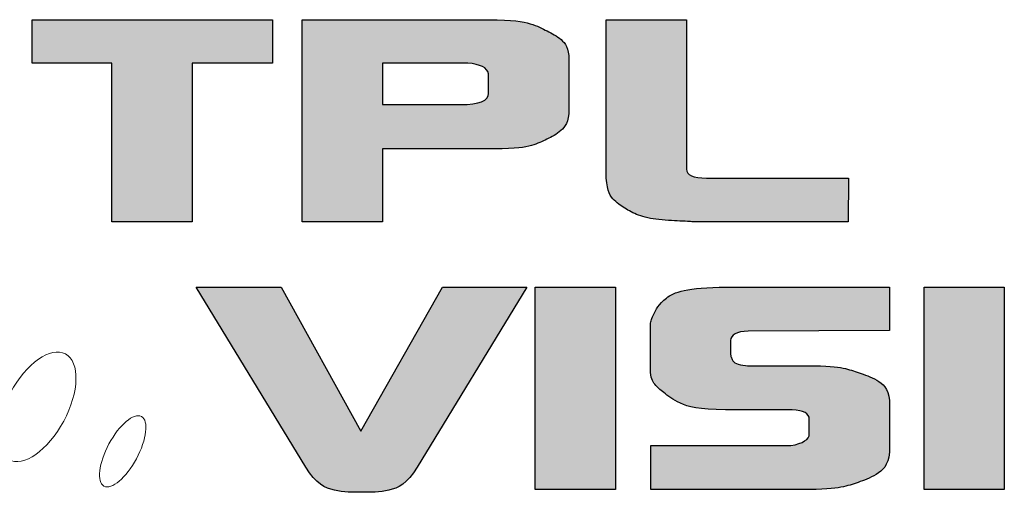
# Model space of a CAD drawing. Header units: millimetres. Extents: x 15 to 415, y 5 to 292.
# Tile 19 of 24: x 380 to 397, y 16 to 25. Entities that reach past the tile are written whole.
import ezdxf
from ezdxf.enums import TextEntityAlignment as Align

# ---------------------------------------------------------------- set-up
doc = ezdxf.new("R2010")
doc.units = ezdxf.units.MM
doc.layers.add('CALQUE_1', color=179, linetype='Continuous')
doc.styles.add('SLDTEXTSTYLE1', font='TXT', dxfattribs={"width": 0.75})

# ---------------------------------------------------------------- blocks, each defined once
blk = doc.blocks.new('CLIENT_TPL')
at = {"layer": 'CALQUE_1'}
for color, points in [(24, [(730.631, 54.291), (727.841, 54.291), (727.841, 55.806), (736.247, 55.806), (736.247, 54.291), (733.439, 54.291), (733.439, 48.738), (730.631, 48.738)]), (252, [(748.244, 39.385), (745.436, 39.385), (745.436, 46.452), (748.244, 46.452)]), (252, [(761.85, 39.385), (759.042, 39.385), (759.042, 46.452), (761.85, 46.452)])]:
    blk.add_hatch(color=color, dxfattribs=at).paths.add_polyline_path(points, flags=0)
h = blk.add_hatch(color=24, dxfattribs=at)
edge = h.paths.add_edge_path(flags=0)
edge.add_line((740.095, 48.738), (737.286, 48.738))
edge.add_line((737.286, 48.738), (737.286, 55.806))
edge.add_line((737.286, 55.806), (743.809, 55.806))
edge.add_spline(control_points=[(743.809, 55.806), (744.666, 55.806), (745.349, 55.675), (745.856, 55.413), (746.364, 55.151), (746.617, 54.817), (746.617, 54.411)], knot_values=[0, 0, 0, 0, 1, 2, 3, 4, 4, 4, 4], weights=[1, 1, 1, 1, 1, 1, 1], degree=3, periodic=0)
edge.add_line((746.617, 54.411), (746.617, 52.664))
edge.add_spline(control_points=[(746.617, 52.664), (746.617, 52.231), (746.357, 51.885), (745.838, 51.623), (745.379, 51.4), (744.775, 51.289), (744.026, 51.289)], knot_values=[0, 0, 0, 0, 1, 2, 3, 4, 4, 4, 4], weights=[1, 1, 1, 1, 1, 1, 1], degree=3, periodic=0)
edge.add_line((744.026, 51.289), (740.095, 51.289))
edge.add_line((740.095, 51.289), (740.095, 48.738))
edge = h.paths.add_edge_path(flags=0)
edge.add_line((743.084, 54.291), (740.095, 54.291))
edge.add_line((740.095, 54.291), (740.095, 52.839))
edge.add_line((740.095, 52.839), (742.83, 52.839))
edge.add_spline(control_points=[(742.83, 52.839), (743.483, 52.839), (743.809, 52.97), (743.809, 53.231)], knot_values=[0, 0, 0, 0, 1, 1, 1, 1], weights=[1, 1, 1, 1], degree=3, periodic=0)
edge.add_line((743.809, 53.231), (743.809, 53.918))
edge.add_spline(control_points=[(743.809, 53.918), (743.76, 54.127), (743.519, 54.251), (743.084, 54.291)], knot_values=[0, 0, 0, 0, 1, 1, 1, 1], weights=[1, 1, 1, 1], degree=3, periodic=0)
h = blk.add_hatch(color=24, dxfattribs=at)
edge = h.paths.add_edge_path(flags=0)
edge.add_spline(control_points=[(751.183, 48.738), (751.013, 48.738), (750.857, 48.745), (750.712, 48.758), (749.721, 48.797), (749.009, 48.951), (748.574, 49.219), (748.139, 49.488), (747.921, 49.903), (747.921, 50.466)], knot_values=[0, 0, 0, 0, 1, 2, 3, 4, 5, 6, 7, 7, 7, 7], weights=[1, 1, 1, 1, 1, 1, 1, 1, 1, 1], degree=3, periodic=0)
edge.add_line((747.921, 50.466), (747.921, 55.806))
edge.add_line((747.921, 55.806), (750.73, 55.806))
edge.add_line((750.73, 55.806), (750.73, 50.583))
edge.add_spline(control_points=[(750.73, 50.583), (750.73, 50.373), (750.965, 50.269), (751.436, 50.269)], knot_values=[0, 0, 0, 0, 1, 1, 1, 1], weights=[1, 1, 1, 1], degree=3, periodic=0)
edge.add_line((751.436, 50.269), (756.401, 50.269))
edge.add_line((756.401, 50.269), (756.382, 48.738))
edge.add_line((756.382, 48.738), (751.183, 48.738))
h = blk.add_hatch(color=252, dxfattribs=at)
edge = h.paths.add_edge_path(flags=0)
edge.add_line((737.415, 40.167), (733.574, 46.452))
edge.add_line((733.574, 46.452), (736.546, 46.452))
edge.add_line((736.546, 46.452), (739.336, 41.425))
edge.add_line((739.336, 41.425), (742.198, 46.452))
edge.add_line((742.198, 46.452), (745.151, 46.452))
edge.add_line((745.151, 46.452), (741.311, 40.167))
edge.add_spline(control_points=[(741.311, 40.167), (740.96, 39.578), (740.314, 39.283), (739.372, 39.283), (738.418, 39.283), (737.766, 39.578), (737.415, 40.167)], knot_values=[0, 0, 0, 0, 1, 2, 3, 4, 4, 4, 4], weights=[1, 1, 1, 1, 1, 1, 1], degree=3, periodic=0)
h = blk.add_hatch(color=252, dxfattribs=at)
edge = h.paths.add_edge_path(flags=0)
edge.add_spline(control_points=[(749.467, 45.058), (749.467, 45.175), (749.491, 45.293), (749.539, 45.411), (749.866, 46.105), (750.729, 46.452), (752.13, 46.452)], knot_values=[0, 0, 0, 0, 1, 2, 3, 4, 4, 4, 4], weights=[1, 1, 1, 1, 1, 1, 1], degree=3, periodic=0)
edge.add_line((752.13, 46.452), (757.837, 46.452))
edge.add_line((757.837, 46.452), (757.837, 44.939))
edge.add_line((757.837, 44.939), (752.891, 44.919))
edge.add_spline(control_points=[(752.891, 44.919), (752.481, 44.906), (752.275, 44.795), (752.275, 44.585)], knot_values=[0, 0, 0, 0, 1, 1, 1, 1], weights=[1, 1, 1, 1], degree=3, periodic=0)
edge.add_line((752.275, 44.585), (752.275, 44.114))
edge.add_spline(control_points=[(752.275, 44.114), (752.275, 44.061), (752.281, 44.028), (752.294, 44.015), (752.354, 43.832), (752.589, 43.727), (753, 43.701), (753.036, 43.701), (753.096, 43.701), (753.181, 43.701)], knot_values=[0, 0, 0, 0, 1, 2, 3, 4, 5, 6, 7, 7, 7, 7], weights=[1, 1, 1, 1, 1, 1, 1, 1, 1, 1], degree=3, periodic=0)
edge.add_line((753.181, 43.701), (755.21, 43.701))
edge.add_spline(control_points=[(755.21, 43.701), (755.814, 43.701), (756.345, 43.616), (756.804, 43.446), (757.493, 43.21), (757.837, 42.831), (757.837, 42.308)], knot_values=[0, 0, 0, 0, 1, 2, 3, 4, 4, 4, 4], weights=[1, 1, 1, 1, 1, 1, 1], degree=3, periodic=0)
edge.add_line((757.837, 42.308), (757.837, 40.876))
edge.add_spline(control_points=[(757.837, 40.876), (757.837, 40.313), (757.481, 39.901), (756.769, 39.64), (756.285, 39.47), (755.705, 39.385), (755.029, 39.385)], knot_values=[0, 0, 0, 0, 1, 2, 3, 4, 4, 4, 4], weights=[1, 1, 1, 1, 1, 1, 1], degree=3, periodic=0)
edge.add_line((755.029, 39.385), (749.485, 39.385))
edge.add_line((749.485, 39.385), (749.485, 40.915))
edge.add_line((749.485, 40.915), (754.377, 40.915))
edge.add_spline(control_points=[(754.377, 40.915), (754.811, 40.994), (755.029, 41.131), (755.029, 41.327)], knot_values=[0, 0, 0, 0, 1, 1, 1, 1], weights=[1, 1, 1, 1], degree=3, periodic=0)
edge.add_line((755.029, 41.327), (755.029, 41.837))
edge.add_spline(control_points=[(755.029, 41.837), (755.029, 42.033), (754.829, 42.144), (754.431, 42.171)], knot_values=[0, 0, 0, 0, 1, 1, 1, 1], weights=[1, 1, 1, 1], degree=3, periodic=0)
edge.add_line((754.431, 42.171), (752.094, 42.171))
edge.add_spline(control_points=[(752.094, 42.171), (751.152, 42.171), (750.421, 42.38), (749.902, 42.799), (749.612, 43.035), (749.467, 43.29), (749.467, 43.565)], knot_values=[0, 0, 0, 0, 1, 2, 3, 4, 4, 4, 4], weights=[1, 1, 1, 1, 1, 1, 1], degree=3, periodic=0)
edge.add_line((749.467, 43.565), (749.467, 45.058))
at = {"color": 7, "linetype": 'Continuous', "lineweight": 0}
for centre, major_axis, ratio in [((728.011, 42.27), (0.994, 1.85), 0.503322), ((731.007, 40.717), (0.655, 1.217), 0.395042)]:
    blk.add_ellipse(centre, major_axis=major_axis, ratio=ratio, dxfattribs=at)
at = {"layer": 'CALQUE_1'}
for p, q in [((727.841, 54.291), (727.841, 55.806)), ((727.841, 55.806), (736.247, 55.806)), ((736.247, 55.806), (736.247, 54.291)), ((737.286, 48.738), (737.286, 55.806)), ((737.286, 55.806), (743.809, 55.806)), ((747.921, 50.466), (747.921, 55.806)), ((747.921, 55.806), (750.73, 55.806)), ((750.73, 55.806), (750.73, 50.583)), ((730.631, 54.291), (727.841, 54.291)), ((730.631, 48.738), (730.631, 54.291)), ((736.247, 54.291), (733.439, 54.291)), ((733.439, 54.291), (733.439, 48.738)), ((743.084, 54.291), (740.095, 54.291)), ((740.095, 54.291), (740.095, 52.839)), ((746.617, 54.411), (746.617, 52.664)), ((743.809, 53.231), (743.809, 53.918)), ((740.095, 52.839), (742.83, 52.839)), ((744.026, 51.289), (740.095, 51.289)), ((740.095, 51.289), (740.095, 48.738)), ((751.436, 50.269), (756.401, 50.269)), ((756.401, 50.269), (756.382, 48.738)), ((733.439, 48.738), (730.631, 48.738)), ((740.095, 48.738), (737.286, 48.738)), ((756.382, 48.738), (751.183, 48.738)), ((733.574, 46.452), (736.546, 46.452)), ((737.415, 40.167), (733.574, 46.452)), ((736.546, 46.452), (739.336, 41.425)), ((739.336, 41.425), (742.198, 46.452)), ((745.151, 46.452), (741.311, 40.167)), ((742.198, 46.452), (745.151, 46.452)), ((745.436, 39.385), (745.436, 46.452)), ((745.436, 46.452), (748.244, 46.452)), ((748.244, 46.452), (748.244, 39.385)), ((752.13, 46.452), (757.837, 46.452)), ((757.837, 46.452), (757.837, 44.939)), ((759.042, 39.385), (759.042, 46.452)), ((759.042, 46.452), (761.85, 46.452)), ((761.85, 46.452), (761.85, 39.385)), ((749.467, 43.565), (749.467, 45.058)), ((757.837, 44.939), (752.891, 44.919)), ((752.275, 44.585), (752.275, 44.114)), ((753.181, 43.701), (755.21, 43.701)), ((754.431, 42.171), (752.094, 42.171)), ((757.837, 42.308), (757.837, 40.876)), ((755.029, 41.327), (755.029, 41.837)), ((749.485, 39.385), (749.485, 40.915)), ((749.485, 40.915), (754.377, 40.915)), ((748.244, 39.385), (745.436, 39.385)), ((755.029, 39.385), (749.485, 39.385)), ((761.85, 39.385), (759.042, 39.385))]:
    blk.add_line(p, q, dxfattribs=at)
for points in [[(743.809, 55.806), (744.666, 55.806), (745.349, 55.675), (745.856, 55.413), (746.364, 55.151), (746.617, 54.817), (746.617, 54.411)], [(743.809, 53.918), (743.76, 54.127), (743.519, 54.251), (743.084, 54.291)], [(742.83, 52.839), (743.483, 52.839), (743.809, 52.97), (743.809, 53.231)], [(746.617, 52.664), (746.617, 52.231), (746.357, 51.885), (745.838, 51.623), (745.379, 51.4), (744.775, 51.289), (744.026, 51.289)], [(751.183, 48.738), (751.013, 48.738), (750.857, 48.745), (750.712, 48.758), (749.721, 48.797), (749.009, 48.951), (748.574, 49.219), (748.139, 49.488), (747.921, 49.903), (747.921, 50.466)], [(750.73, 50.583), (750.73, 50.373), (750.965, 50.269), (751.436, 50.269)], [(749.467, 45.058), (749.467, 45.175), (749.491, 45.293), (749.539, 45.411), (749.866, 46.105), (750.729, 46.452), (752.13, 46.452)], [(752.891, 44.919), (752.481, 44.906), (752.275, 44.795), (752.275, 44.585)], [(752.275, 44.114), (752.275, 44.061), (752.281, 44.028), (752.294, 44.015), (752.354, 43.832), (752.589, 43.727), (753, 43.701), (753.036, 43.701), (753.096, 43.701), (753.181, 43.701)], [(752.094, 42.171), (751.152, 42.171), (750.421, 42.38), (749.902, 42.799), (749.612, 43.035), (749.467, 43.29), (749.467, 43.565)], [(755.21, 43.701), (755.814, 43.701), (756.345, 43.616), (756.804, 43.446), (757.493, 43.21), (757.837, 42.831), (757.837, 42.308)], [(755.029, 41.837), (755.029, 42.033), (754.829, 42.144), (754.431, 42.171)], [(754.377, 40.915), (754.811, 40.994), (755.029, 41.131), (755.029, 41.327)], [(757.837, 40.876), (757.837, 40.313), (757.481, 39.901), (756.769, 39.64), (756.285, 39.47), (755.705, 39.385), (755.029, 39.385)], [(741.311, 40.167), (740.96, 39.578), (740.314, 39.283), (739.372, 39.283), (738.418, 39.283), (737.766, 39.578), (737.415, 40.167)]]:
    blk.add_open_spline(points, degree=3, dxfattribs=at)
at = {"color": 7, "linetype": 'Continuous', "lineweight": 0, "style": 'SLDTEXTSTYLE1', "width": 0.75}
for tag, height, p in [('REF_ASM', 5.821, (716.307, 121.735)), ('ECHELLE', 6.35, (560.731, 52.26)), ('REVISION', 6.35, (651.894, 52.26)), ('FORMAT', 6.35, (561.113, 32.125)), ('FOLIO', 6.35, (647.779, 32.125))]:
    blk.add_attdef(tag, text='', height=height, dxfattribs=at).set_placement(p, align=Align.BOTTOM_LEFT)
at = {"color": 7, "linetype": 'Continuous', "lineweight": 0}
blk.add_attdef('DESIGNATION', (0, 0), '', height=1, dxfattribs=at)

msp = doc.modelspace()

# ---------------------------------------------------------------- block references
at = {"color": 7, "linetype": 'Continuous', "xscale": 0.5, "yscale": 0.5, "zscale": 0.5}
msp.add_blockref('CLIENT_TPL', (15.803755, -3.293458), dxfattribs=at)

doc.saveas('drawing.dxf')
